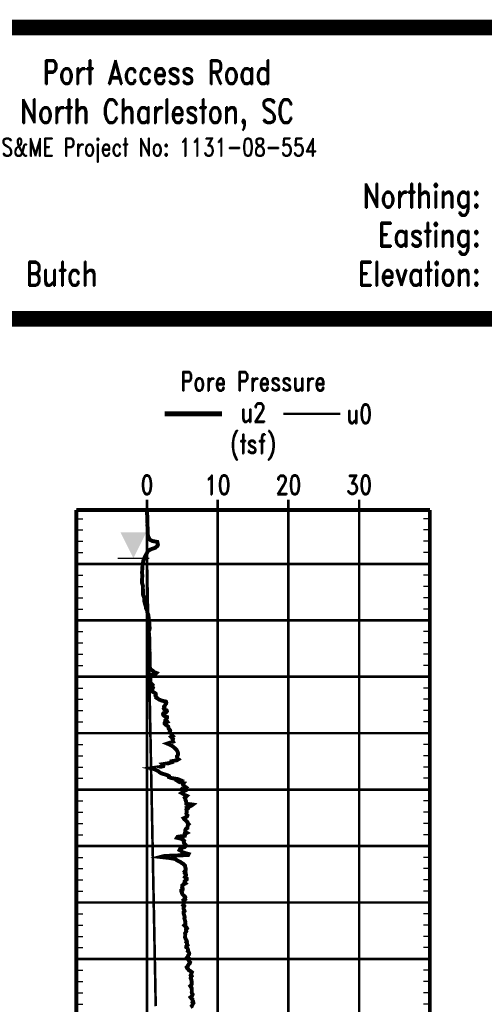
# Model space of a CAD drawing. Extents: x 0 to 10.2, y 0 to 7.6.
# Tile 5 of 8: x 3.4 to 5.2, y 3.9 to 7.6. Entities that reach past the tile are written whole.
import ezdxf
from ezdxf.enums import TextEntityAlignment as Align

# ---------------------------------------------------------------- set-up
doc = ezdxf.new("R2010")
doc.units = 0
for name, pattern in [('Dash', [0.12, 0.08, -0.04]), ('Dot', [0.04, 0, -0.04]), ('Solid', [0])]:
    doc.linetypes.add(name, pattern=pattern)
doc.layers.get('0').update_dxf_attribs({"linetype": 'Solid'})
doc.styles.add('ROMAND', font='romand', dxfattribs={"height": 1})

# ---------------------------------------------------------------- blocks, each defined once
blk = doc.blocks.new('DGRFC_WTLEV2')
at = {"color": 7, "linetype": 'Solid'}
for points in [[(-0.06, 0), (0.06, 0)], [(-0.02, -0.02), (0.02, -0.02)]]:
    blk.add_lwpolyline(points, dxfattribs=at)
at = {"color": 7}
blk.add_solid([(0, 0), (0.05, 0.1), (0, 0), (-0.05, 0.1)], dxfattribs=at)

msp = doc.modelspace()

# ---------------------------------------------------------------- linework, layer by layer
at = {"color": 7, "linetype": 'Solid'}
for points, const_width in [([(0, 0), (10.15, 0), (10.15, 7.625), (0, 7.625), (0, 0)], 0.015), ([(0, 0), (10.15, 0), (10.15, 7.625), (0, 7.625), (0, 0)], 0.015), ([(0, 0), (10.15, 0), (10.15, 7.625), (0, 7.625), (0, 0)], 0.015), ([(0, 0), (10.15, 0), (10.15, 7.625), (0, 7.625), (0, 0)], 0.015), ([(0, 0), (10.15, 0), (10.15, 7.625), (0, 7.625), (0, 0)], 0.015), ([(0, 0), (10.15, 0), (10.15, 7.625), (0, 7.625), (0, 0)], 0.015), ([(0, 0), (10.15, 0), (10.15, 7.625), (0, 7.625), (0, 0)], 0.015), ([(0, 0), (10.15, 0), (10.15, 7.625), (0, 7.625), (0, 0)], 0.015), ([(0, 0), (10.15, 0), (10.15, 7.625), (0, 7.625), (0, 0)], 0.015), ([(0, 0), (10.15, 0), (10.15, 7.625), (0, 7.625), (0, 0)], 0.015), ([(0, 0), (10.15, 0), (10.15, 7.625), (0, 7.625), (0, 0)], 0.015), ([(0, 0), (10.15, 0), (10.15, 7.625), (0, 7.625), (0, 0)], 0.015), ([(0, 0), (10.15, 0), (10.15, 7.625), (0, 7.625), (0, 0)], 0.015), ([(0, 0), (10.15, 0), (10.15, 7.625), (0, 7.625), (0, 0)], 0.015), ([(0, 0), (10.15, 0), (10.15, 7.625), (0, 7.625), (0, 0)], 0.015), ([(0, 0), (10.15, 0), (10.15, 7.625), (0, 7.625), (0, 0)], 0.015), ([(0, 0), (10.15, 0), (10.15, 7.625), (0, 7.625), (0, 0)], 0.015), ([(0, 0), (10.15, 0), (10.15, 7.625), (0, 7.625), (0, 0)], 0.015), ([(0, 0), (10.15, 0), (10.15, 7.625), (0, 7.625), (0, 0)], 0.015), ([(0, 0), (10.15, 0), (10.15, 7.625), (0, 7.625), (0, 0)], 0.015), ([(0, 0), (10.15, 0), (10.15, 7.625), (0, 7.625), (0, 0)], 0.015), ([(0, 0), (10.15, 0), (10.15, 7.625), (0, 7.625), (0, 0)], 0.015), ([(0.015, 7.62), (10.135, 7.62)], 0.03), ([(0.015, 7.59), (10.135, 7.59)], 0.03), ([(0.015, 6.5), (10.135, 6.5)], 0.03), ([(0.015, 6.47), (10.135, 6.47)], 0.03), ([(3.596, 5.75), (4.956, 5.75)], 0.015), ([(3.596, 5.75), (3.596, 1.2265)], 0.015), ([(3.596, 5.75), (3.596, 1.2265)], 0.015), ([(4.956, 5.75), (4.956, 1.2265)], 0.015), ([(4.956, 5.75), (4.956, 1.2265)], 0.015)]:
    msp.add_lwpolyline(points, dxfattribs=dict(at, const_width=const_width))
at = {"color": 132, "linetype": 'Solid'}
for points, const_width in [([(3.936, 6.12), (4.156, 6.12)], 0.02), ([(3.8695, 5.75), (3.8684, 5.7471), (3.8682, 5.7434), (3.8679, 5.7397), (3.8679, 5.7359), (3.8685, 5.7323), (3.8691, 5.7292), (3.8692, 5.7255), (3.8694, 5.7216), (3.8695, 5.7178), (3.8696, 5.714), (3.8697, 5.7102), (3.8698, 5.7065), (3.8698, 5.7027), (3.8698, 5.6989), (3.8699, 5.6951), (3.8695, 5.6913), (3.8699, 5.6875), (3.8704, 5.6837), (3.8708, 5.6799), (3.8709, 5.6761), (3.871, 5.6723), (3.871, 5.6697), (3.8713, 5.6661), (3.8713, 5.6626), (3.8712, 5.6591), (3.8713, 5.6556), (3.8718, 5.652), (3.8729, 5.6486), (3.8745, 5.6451), (3.8761, 5.6424), (3.877, 5.6389), (3.8799, 5.6352), (3.8877, 5.6313), (3.9077, 5.6276), (3.9087, 5.6238), (3.9087, 5.62), (3.9102, 5.6162), (3.9084, 5.6124), (3.8997, 5.6051), (3.8886, 5.6013), (3.8798, 5.5977), (3.8744, 5.594), (3.8698, 5.5904), (3.8689, 5.5866), (3.8667, 5.5829), (3.8648, 5.5792), (3.863, 5.5755), (3.8605, 5.5718), (3.8588, 5.5681), (3.8569, 5.5643), (3.8555, 5.5605), (3.8544, 5.5567), (3.8533, 5.5529), (3.8528, 5.5492), (3.8522, 5.5454), (3.8514, 5.5416), (3.851, 5.5378), (3.8507, 5.5341), (3.8502, 5.5303), (3.8501, 5.5265), (3.8499, 5.5228), (3.8496, 5.519), (3.8494, 5.5153), (3.8491, 5.5114), (3.8491, 5.5076), (3.8495, 5.5039), (3.8499, 5.5001), (3.85, 5.4964), (3.8498, 5.4925), (3.8494, 5.4888), (3.8492, 5.4851), (3.849, 5.4814), (3.8489, 5.4777), (3.8488, 5.4738), (3.8487, 5.4701), (3.8527, 5.4584), (3.8521, 5.4546), (3.8519, 5.4508), (3.8522, 5.447), (3.8526, 5.4433), (3.853, 5.4395), (3.853, 5.4358), (3.8528, 5.432), (3.8526, 5.4282), (3.8528, 5.4245), (3.8543, 5.4207), (3.8562, 5.4169), (3.857, 5.4132), (3.8572, 5.4094), (3.8573, 5.4057), (3.8575, 5.4019), (3.858, 5.3982), (3.8591, 5.3945), (3.8599, 5.3908), (3.8612, 5.387), (3.8623, 5.3833), (3.8634, 5.3796), (3.8638, 5.3759), (3.8644, 5.3722), (3.8659, 5.3684), (3.8682, 5.3647), (3.8689, 5.361), (3.8695, 5.3573), (3.8702, 5.3536), (3.872, 5.3498), (3.8734, 5.3461), (3.8738, 5.3425), (3.8741, 5.3387), (3.8742, 5.3349), (3.8745, 5.3311), (3.8755, 5.3274), (3.8757, 5.3232), (3.8766, 5.3196), (3.8769, 5.3158), (3.8767, 5.312), (3.8773, 5.3082), (3.8771, 5.3044), (3.8779, 5.3006), (3.8789, 5.2969), (3.8782, 5.2931), (3.877, 5.2893), (3.8755, 5.2856), (3.8751, 5.2818), (3.8754, 5.2781), (3.8758, 5.2744), (3.8761, 5.2707), (3.8761, 5.2671), (3.8765, 5.2634), (3.8769, 5.2597), (3.8775, 5.256), (3.8777, 5.2524), (3.8777, 5.2487), (3.8776, 5.2449), (3.8776, 5.2412), (3.8775, 5.2375), (3.8775, 5.2337), (3.8775, 5.23), (3.8776, 5.226), (3.8777, 5.2223), (3.8778, 5.2186), (3.8779, 5.2149), (3.8778, 5.2111), (3.8778, 5.2075), (3.878, 5.2039), (3.8781, 5.2002), (3.8782, 5.1964), (3.8784, 5.1926), (3.8786, 5.1887), (3.8784, 5.1786), (3.8784, 5.1749), (3.8787, 5.1712), (3.8784, 5.1675), (3.8783, 5.1638), (3.8782, 5.1601), (3.8784, 5.1564), (3.8784, 5.1528), (3.8788, 5.149), (3.8793, 5.1453), (3.8805, 5.1416), (3.8804, 5.138), (3.8876, 5.1344), (3.8918, 5.1308), (3.8947, 5.1273), (3.9044, 5.1237), (3.9007, 5.1201), (3.8853, 5.1163), (3.8828, 5.1125), (3.8825, 5.1088), (3.8818, 5.1051), (3.8811, 5.1013), (3.8806, 5.0976), (3.8805, 5.0939), (3.8805, 5.0901), (3.8821, 5.0863), (3.8852, 5.0825), (3.8886, 5.0788), (3.884, 5.0751), (3.8889, 5.0713), (3.8911, 5.0675), (3.8889, 5.0637), (3.8884, 5.06), (3.8855, 5.0563), (3.8883, 5.0526), (3.8948, 5.0488), (3.9012, 5.0451), (3.9021, 5.0401), (3.9007, 5.0363), (3.9038, 5.0326), (3.9034, 5.0288), (3.91, 5.025), (3.9156, 5.0212), (3.9252, 5.0175), (3.9411, 5.0137), (3.9425, 5.0099), (3.9415, 5.006), (3.9384, 5.0022), (3.937, 4.9984), (3.9337, 4.9947), (3.935, 4.991), (3.9326, 4.9873), (3.9347, 4.9836), (3.9437, 4.98), (3.9448, 4.9765), (3.9415, 4.9728), (3.9314, 4.9693), (3.9296, 4.9658), (3.9305, 4.9623), (3.9341, 4.9585), (3.9449, 4.9548), (3.945, 4.9511), (3.9424, 4.9474), (3.9396, 4.9436), (3.9438, 4.9399), (3.9464, 4.9362), (3.9362, 4.9326), (3.9356, 4.9289), (3.9392, 4.9251), (3.9451, 4.9214), (3.9497, 4.9176), (3.9506, 4.9139), (3.9512, 4.9102), (3.9547, 4.9065), (3.9572, 4.9029), (3.9551, 4.896), (3.959, 4.8923), (3.9634, 4.8886), (3.9633, 4.885), (3.967, 4.8816), (3.9606, 4.8781), (3.964, 4.8743), (3.9681, 4.8706), (3.9672, 4.8669), (3.9665, 4.8633), (3.9684, 4.8598), (3.9458, 4.8524), (3.9548, 4.8486), (3.9621, 4.8449), (3.968, 4.8411), (3.9721, 4.8373), (3.9764, 4.8335), (3.9804, 4.8297), (3.9833, 4.826), (3.9849, 4.8222), (3.9867, 4.8184), (3.9875, 4.8146), (3.9872, 4.8109), (3.9867, 4.8071), (3.9834, 4.8033), (3.9837, 4.7995), (3.9845, 4.7958), (3.9891, 4.792), (3.9828, 4.7883), (3.963, 4.7845), (3.964, 4.7808), (3.9521, 4.777), (3.9281, 4.7732), (3.932, 4.7694), (3.9308, 4.7656), (3.9155, 4.7619), (3.8839, 4.7575), (3.8976, 4.7538), (3.904, 4.75), (3.9119, 4.7462), (3.9155, 4.7424), (3.9221, 4.7386), (3.9334, 4.7348), (3.9456, 4.731), (3.9529, 4.7273), (3.9525, 4.7234), (3.9633, 4.7196), (3.987, 4.7158), (3.9958, 4.712), (3.9867, 4.7082), (3.9928, 4.7044), (4.0089, 4.7006), (4.0058, 4.6968), (4.0072, 4.693), (4.0111, 4.6893), (4.0163, 4.6854), (4.0058, 4.6816), (4.0027, 4.6778), (4.0054, 4.674), (4.0124, 4.6703), (4.0056, 4.6665), (4.0005, 4.6627), (4.0076, 4.6589), (4.0121, 4.6551), (4.0213, 4.6514), (4.0171, 4.6476), (4.0136, 4.6438), (4.0162, 4.64), (4.0159, 4.6363), (4.0177, 4.6326), (4.0184, 4.6288), (4.0191, 4.625), (4.0194, 4.6213), (4.0443, 4.6178), (4.0393, 4.614), (4.0318, 4.6103), (4.0221, 4.6065), (4.0245, 4.6027), (4.0197, 4.5989), (4.0203, 4.5952), (4.0204, 4.5914), (4.0204, 4.5877), (4.0196, 4.584), (4.0205, 4.5802), (4.0237, 4.5764), (4.0224, 4.5727), (4.0173, 4.5689), (4.009, 4.5652), (4.0115, 4.5614), (4.0165, 4.5577), (4.0197, 4.554), (4.024, 4.5502), (4.0246, 4.5464), (4.0284, 4.5426), (4.0252, 4.5388), (4.0245, 4.5351), (4.0234, 4.5314), (4.0233, 4.5277), (4.0171, 4.5239), (4.0154, 4.5202), (4.0155, 4.5164), (4.0148, 4.5127), (4.0214, 4.509), (4.0136, 4.5052), (4.0145, 4.5015), (4.0136, 4.4977), (3.9855, 4.494), (3.9832, 4.4903), (3.9998, 4.4865), (4.0076, 4.4827), (4.0106, 4.4789), (4.009, 4.4761), (4.0107, 4.4697), (4.0138, 4.4659), (4.0171, 4.4621), (4.0161, 4.4583), (4.0125, 4.4545), (4.0005, 4.4508), (3.9949, 4.447), (3.993, 4.4431), (4.0005, 4.4392), (4.0029, 4.4354), (4.0147, 4.4316), (4.0281, 4.4278), (4.0263, 4.424), (3.935, 4.4203), (3.9204, 4.4165), (3.9549, 4.4127), (3.9768, 4.4088), (3.9812, 4.4051), (3.9881, 4.4013), (3.9961, 4.3976), (4.0009, 4.3938), (4.0078, 4.3902), (4.0104, 4.3865), (4.0146, 4.3828), (4.015, 4.3791), (4.0154, 4.3753), (4.0171, 4.3717), (4.0173, 4.368), (4.0154, 4.3643), (4.0125, 4.3607), (4.0159, 4.3571), (4.0139, 4.3535), (4.0176, 4.35), (4.0182, 4.3464), (4.0157, 4.3428), (4.0138, 4.3392), (4.0208, 4.3339), (4.0212, 4.3304), (4.0168, 4.3265), (4.0126, 4.3228), (4.012, 4.3189), (4.0157, 4.315), (4.0088, 4.3113), (4.004, 4.3074), (4.0044, 4.3036), (4.0032, 4.2998), (4.005, 4.2959), (4.0054, 4.2921), (3.9994, 4.2883), (3.9994, 4.2844), (4.0033, 4.2806), (4.0029, 4.2768), (4.0044, 4.273), (4.0081, 4.2692), (4.0133, 4.2653), (4.0152, 4.2616), (4.0128, 4.2577), (4.0146, 4.2539), (4.0082, 4.2501), (4.0094, 4.2463), (4.0126, 4.2425), (4.0097, 4.2387), (4.0097, 4.2348), (4.0071, 4.231), (4.0114, 4.2272), (4.0094, 4.2234), (4.0083, 4.2196), (4.0092, 4.2158), (4.0115, 4.212), (4.0126, 4.2082), (4.0086, 4.2045), (4.0086, 4.2007), (4.0098, 4.1969), (4.0125, 4.1879), (4.0127, 4.1841), (4.0116, 4.1803), (4.0131, 4.1764), (4.0138, 4.1726), (4.0153, 4.1688), (4.0148, 4.165), (4.0161, 4.1612), (4.0157, 4.1574), (4.0118, 4.1536), (4.0159, 4.1498), (4.02, 4.146), (4.022, 4.1422), (4.0181, 4.1384), (4.0183, 4.1346), (4.0195, 4.1308), (4.0167, 4.127), (4.0146, 4.1232), (4.0152, 4.1194), (4.0147, 4.1155), (4.015, 4.1117), (4.0142, 4.1079), (4.0158, 4.1041), (4.0171, 4.1003), (4.0199, 4.0965), (4.0214, 4.0926), (4.0193, 4.0889), (4.0221, 4.0851), (4.0219, 4.0813), (4.024, 4.0774), (4.0194, 4.0736), (4.0189, 4.0698), (4.0231, 4.0661), (4.0252, 4.0623), (4.0261, 4.0584), (4.0252, 4.0547), (4.0282, 4.052), (4.0305, 4.046), (4.0301, 4.0422), (4.0266, 4.0384), (4.0257, 4.0346), (4.0227, 4.0308), (4.0282, 4.027), (4.0256, 4.0231), (4.0289, 4.0193), (4.0299, 4.0155), (4.0339, 4.0117), (4.0327, 4.0078), (4.0287, 4.004), (4.026, 4.0002), (4.0252, 3.9964), (4.0207, 3.9926), (4.0222, 3.9888), (4.0271, 3.9849), (4.0289, 3.9811), (4.0362, 3.9773), (4.0406, 3.9735), (4.0385, 3.9697), (4.0384, 3.9659), (4.0365, 3.9621), (4.04, 3.9583), (4.0372, 3.9546), (4.036, 3.9507), (4.038, 3.9469), (4.0387, 3.9431), (4.0396, 3.9394), (4.04, 3.9355), (4.04, 3.9318), (4.0402, 3.928), (4.0387, 3.9242), (4.0346, 3.9204), (4.0372, 3.9166), (4.0398, 3.9128), (4.0405, 3.904), (4.0405, 3.9002), (4.0402, 3.8963), (4.041, 3.8925), (4.0436, 3.8887), (4.0428, 3.8849), (4.0404, 3.8811), (4.0354, 3.8772), (4.0384, 3.8734), (4.043, 3.8696), (4.0429, 3.8658), (4.0451, 3.862), (4.0431, 3.8582), (4.0462, 3.8544), (4.0441, 3.8506), (4.0419, 3.8468), (4.0406, 3.843), (4.0352, 3.8392)], 0.015)]:
    msp.add_lwpolyline(points, dxfattribs=dict(at, const_width=const_width))
at = {"color": 132, "linetype": 'Dash', "const_width": 0.01}
for points in [[(4.3919, 6.12), (4.6119, 6.12)], [(3.868, 5.75), (3.868, 5.7471), (3.868, 5.7434), (3.868, 5.7397), (3.868, 5.7359), (3.868, 5.7323), (3.868, 5.7292), (3.868, 5.7255), (3.868, 5.7216), (3.868, 5.7178), (3.868, 5.714), (3.868, 5.7102), (3.868, 5.7065), (3.868, 5.7027), (3.868, 5.6989), (3.868, 5.6951), (3.868, 5.6913), (3.868, 5.6875), (3.868, 5.6837), (3.868, 5.6799), (3.868, 5.6761), (3.868, 5.6723), (3.868, 5.6697), (3.868, 5.6661), (3.868, 5.6626), (3.868, 5.6591), (3.868, 5.6556), (3.868, 5.652), (3.868, 5.6486), (3.868, 5.6451), (3.868, 5.6424), (3.868, 5.6389), (3.868, 5.6352), (3.868, 5.6313), (3.868, 5.6276), (3.868, 5.6238), (3.868, 5.62), (3.868, 5.6162), (3.868, 5.6124), (3.868, 5.6051), (3.868, 5.6013), (3.868, 5.5977), (3.868, 5.594), (3.868, 5.5904), (3.868, 5.5866), (3.868, 5.5829), (3.868, 5.5792), (3.868, 5.5755), (3.868, 5.5718), (3.868, 5.5681), (3.868, 5.5643), (3.8681, 5.5605), (3.8682, 5.5567), (3.8682, 5.5529), (3.8683, 5.5492), (3.8684, 5.5454), (3.8685, 5.5416), (3.8685, 5.5378), (3.8686, 5.5341), (3.8687, 5.5303), (3.8688, 5.5265), (3.8688, 5.5228), (3.8689, 5.519), (3.869, 5.5153), (3.8691, 5.5114), (3.8691, 5.5076), (3.8692, 5.5039), (3.8693, 5.5001), (3.8693, 5.4964), (3.8694, 5.4925), (3.8695, 5.4888), (3.8696, 5.4851), (3.8696, 5.4814), (3.8697, 5.4777), (3.8698, 5.4738), (3.8698, 5.4701), (3.8701, 5.4584), (3.8701, 5.4546), (3.8702, 5.4508), (3.8703, 5.447), (3.8704, 5.4433), (3.8704, 5.4395), (3.8705, 5.4358), (3.8706, 5.432), (3.8707, 5.4282), (3.8707, 5.4245), (3.8708, 5.4207), (3.8709, 5.4169), (3.871, 5.4132), (3.871, 5.4094), (3.8711, 5.4057), (3.8712, 5.4019), (3.8713, 5.3982), (3.8713, 5.3945), (3.8714, 5.3908), (3.8715, 5.387), (3.8716, 5.3833), (3.8716, 5.3796), (3.8717, 5.3759), (3.8718, 5.3722), (3.8718, 5.3684), (3.8719, 5.3647), (3.872, 5.361), (3.8721, 5.3573), (3.8721, 5.3536), (3.8722, 5.3498), (3.8723, 5.3461), (3.8724, 5.3425), (3.8724, 5.3387), (3.8725, 5.3349), (3.8726, 5.3311), (3.8727, 5.3274), (3.8727, 5.3232), (3.8728, 5.3196), (3.8729, 5.3158), (3.873, 5.312), (3.873, 5.3082), (3.8731, 5.3044), (3.8732, 5.3006), (3.8732, 5.2969), (3.8733, 5.2931), (3.8734, 5.2893), (3.8735, 5.2856), (3.8735, 5.2818), (3.8736, 5.2781), (3.8737, 5.2744), (3.8738, 5.2707), (3.8738, 5.2671), (3.8739, 5.2634), (3.874, 5.2597), (3.874, 5.256), (3.8741, 5.2524), (3.8742, 5.2487), (3.8743, 5.2449), (3.8743, 5.2412), (3.8744, 5.2375), (3.8745, 5.2337), (3.8746, 5.23), (3.8746, 5.226), (3.8747, 5.2223), (3.8748, 5.2186), (3.8749, 5.2149), (3.8749, 5.2111), (3.875, 5.2075), (3.8751, 5.2039), (3.8751, 5.2002), (3.8752, 5.1964), (3.8753, 5.1926), (3.8754, 5.1887), (3.8756, 5.1786), (3.8756, 5.1749), (3.8757, 5.1712), (3.8758, 5.1675), (3.8759, 5.1638), (3.8759, 5.1601), (3.876, 5.1564), (3.8761, 5.1528), (3.8761, 5.149), (3.8762, 5.1453), (3.8763, 5.1416), (3.8764, 5.138), (3.8764, 5.1344), (3.8765, 5.1308), (3.8766, 5.1273), (3.8766, 5.1237), (3.8767, 5.1201), (3.8768, 5.1163), (3.8768, 5.1125), (3.8769, 5.1088), (3.877, 5.1051), (3.8771, 5.1013), (3.8771, 5.0976), (3.8772, 5.0939), (3.8773, 5.0901), (3.8774, 5.0863), (3.8774, 5.0825), (3.8775, 5.0788), (3.8776, 5.0751), (3.8777, 5.0713), (3.8777, 5.0675), (3.8778, 5.0637), (3.8779, 5.06), (3.878, 5.0563), (3.878, 5.0526), (3.8781, 5.0488), (3.8782, 5.0451), (3.8783, 5.0401), (3.8783, 5.0363), (3.8784, 5.0326), (3.8785, 5.0288), (3.8786, 5.025), (3.8786, 5.0212), (3.8787, 5.0175), (3.8788, 5.0137), (3.8789, 5.0099), (3.8789, 5.006), (3.879, 5.0022), (3.8791, 4.9984), (3.8792, 4.9947), (3.8792, 4.991), (3.8793, 4.9873), (3.8794, 4.9836), (3.8795, 4.98), (3.8795, 4.9765), (3.8796, 4.9728), (3.8796, 4.9693), (3.8797, 4.9658), (3.8798, 4.9623), (3.8799, 4.9585), (3.8799, 4.9548), (3.88, 4.9511), (3.8801, 4.9474), (3.8802, 4.9436), (3.8802, 4.9399), (3.8803, 4.9362), (3.8804, 4.9326), (3.8805, 4.9289), (3.8805, 4.9251), (3.8806, 4.9214), (3.8807, 4.9176), (3.8807, 4.9139), (3.8808, 4.9102), (3.8809, 4.9065), (3.8809, 4.9029), (3.8811, 4.896), (3.8812, 4.8923), (3.8812, 4.8886), (3.8813, 4.885), (3.8814, 4.8816), (3.8814, 4.8781), (3.8815, 4.8743), (3.8816, 4.8706), (3.8817, 4.8669), (3.8817, 4.8633), (3.8818, 4.8598), (3.882, 4.8524), (3.882, 4.8486), (3.8821, 4.8449), (3.8822, 4.8411), (3.8822, 4.8373), (3.8823, 4.8335), (3.8824, 4.8297), (3.8825, 4.826), (3.8825, 4.8222), (3.8826, 4.8184), (3.8827, 4.8146), (3.8827, 4.8109), (3.8828, 4.8071), (3.8829, 4.8033), (3.883, 4.7995), (3.883, 4.7958), (3.8831, 4.792), (3.8832, 4.7883), (3.8833, 4.7845), (3.8833, 4.7808), (3.8834, 4.777), (3.8835, 4.7732), (3.8836, 4.7694), (3.8836, 4.7656), (3.8837, 4.7619), (3.8838, 4.7575), (3.8839, 4.7538), (3.8839, 4.75), (3.884, 4.7462), (3.8841, 4.7424), (3.8842, 4.7386), (3.8842, 4.7348), (3.8843, 4.731), (3.8844, 4.7273), (3.8845, 4.7234), (3.8845, 4.7196), (3.8846, 4.7158), (3.8847, 4.712), (3.8848, 4.7082), (3.8848, 4.7044), (3.8849, 4.7006), (3.885, 4.6968), (3.8851, 4.693), (3.8851, 4.6893), (3.8852, 4.6854), (3.8853, 4.6816), (3.8854, 4.6778), (3.8854, 4.674), (3.8855, 4.6703), (3.8856, 4.6665), (3.8857, 4.6627), (3.8857, 4.6589), (3.8858, 4.6551), (3.8859, 4.6514), (3.886, 4.6476), (3.886, 4.6438), (3.8861, 4.64), (3.8862, 4.6363), (3.8863, 4.6326), (3.8863, 4.6288), (3.8864, 4.625), (3.8865, 4.6213), (3.8865, 4.6178), (3.8866, 4.614), (3.8867, 4.6103), (3.8868, 4.6065), (3.8868, 4.6027), (3.8869, 4.5989), (3.887, 4.5952), (3.887, 4.5914), (3.8871, 4.5877), (3.8872, 4.584), (3.8873, 4.5802), (3.8873, 4.5764), (3.8874, 4.5727), (3.8875, 4.5689), (3.8876, 4.5652), (3.8876, 4.5614), (3.8877, 4.5577), (3.8878, 4.554), (3.8879, 4.5502), (3.8879, 4.5464), (3.888, 4.5426), (3.8881, 4.5388), (3.8882, 4.5351), (3.8882, 4.5314), (3.8883, 4.5277), (3.8884, 4.5239), (3.8885, 4.5202), (3.8885, 4.5164), (3.8886, 4.5127), (3.8887, 4.509), (3.8887, 4.5052), (3.8888, 4.5015), (3.8889, 4.4977), (3.8889, 4.494), (3.889, 4.4903), (3.8891, 4.4865), (3.8892, 4.4827), (3.8892, 4.4789), (3.8893, 4.4761), (3.8894, 4.4697), (3.8895, 4.4659), (3.8896, 4.4621), (3.8897, 4.4583), (3.8897, 4.4545), (3.8898, 4.4508), (3.8899, 4.447), (3.89, 4.4431), (3.89, 4.4392), (3.8901, 4.4354), (3.8902, 4.4316), (3.8902, 4.4278), (3.8903, 4.424), (3.8904, 4.4203), (3.8905, 4.4165), (3.8905, 4.4127), (3.8906, 4.4088), (3.8907, 4.4051), (3.8908, 4.4013), (3.8908, 4.3976), (3.8909, 4.3938), (3.891, 4.3902), (3.8911, 4.3865), (3.8911, 4.3828), (3.8912, 4.3791), (3.8913, 4.3753), (3.8913, 4.3717), (3.8914, 4.368), (3.8915, 4.3643), (3.8916, 4.3607), (3.8916, 4.3571), (3.8917, 4.3535), (3.8918, 4.35), (3.8919, 4.3464), (3.8919, 4.3428), (3.892, 4.3392), (3.8921, 4.3339), (3.8922, 4.3304), (3.8922, 4.3265), (3.8923, 4.3228), (3.8924, 4.3189), (3.8925, 4.315), (3.8925, 4.3113), (3.8926, 4.3074), (3.8927, 4.3036), (3.8928, 4.2998), (3.8928, 4.2959), (3.8929, 4.2921), (3.893, 4.2883), (3.8931, 4.2844), (3.8931, 4.2806), (3.8932, 4.2768), (3.8933, 4.273), (3.8934, 4.2692), (3.8934, 4.2653), (3.8935, 4.2616), (3.8936, 4.2577), (3.8936, 4.2539), (3.8937, 4.2501), (3.8938, 4.2463), (3.8939, 4.2425), (3.8939, 4.2387), (3.894, 4.2348), (3.8941, 4.231), (3.8942, 4.2272), (3.8942, 4.2234), (3.8943, 4.2196), (3.8944, 4.2158), (3.8945, 4.212), (3.8945, 4.2082), (3.8946, 4.2045), (3.8947, 4.2007), (3.8948, 4.1969), (3.895, 4.1879), (3.895, 4.1841), (3.8951, 4.1803), (3.8952, 4.1764), (3.8953, 4.1726), (3.8953, 4.1688), (3.8954, 4.165), (3.8955, 4.1612), (3.8956, 4.1574), (3.8956, 4.1536), (3.8957, 4.1498), (3.8958, 4.146), (3.8959, 4.1422), (3.8959, 4.1384), (3.896, 4.1346), (3.8961, 4.1308), (3.8961, 4.127), (3.8962, 4.1232), (3.8963, 4.1194), (3.8964, 4.1155), (3.8964, 4.1117), (3.8965, 4.1079), (3.8966, 4.1041), (3.8967, 4.1003), (3.8967, 4.0965), (3.8968, 4.0926), (3.8969, 4.0889), (3.897, 4.0851), (3.897, 4.0813), (3.8971, 4.0774), (3.8972, 4.0736), (3.8973, 4.0698), (3.8973, 4.0661), (3.8974, 4.0623), (3.8975, 4.0584), (3.8975, 4.0547), (3.8976, 4.052), (3.8977, 4.046), (3.8978, 4.0422), (3.8979, 4.0384), (3.8979, 4.0346), (3.898, 4.0308), (3.8981, 4.027), (3.8982, 4.0231), (3.8982, 4.0193), (3.8983, 4.0155), (3.8984, 4.0117), (3.8985, 4.0078), (3.8985, 4.004), (3.8986, 4.0002), (3.8987, 3.9964), (3.8988, 3.9926), (3.8988, 3.9888), (3.8989, 3.9849), (3.899, 3.9811), (3.8991, 3.9773), (3.8991, 3.9735), (3.8992, 3.9697), (3.8993, 3.9659), (3.8994, 3.9621), (3.8994, 3.9583), (3.8995, 3.9546), (3.8996, 3.9507), (3.8997, 3.9469), (3.8997, 3.9431), (3.8998, 3.9394), (3.8999, 3.9355), (3.9, 3.9318), (3.9, 3.928), (3.9001, 3.9242), (3.9002, 3.9204), (3.9003, 3.9166), (3.9003, 3.9128), (3.9005, 3.904), (3.9006, 3.9002), (3.9006, 3.8963), (3.9007, 3.8925), (3.9008, 3.8887), (3.9009, 3.8849), (3.9009, 3.8811), (3.901, 3.8772), (3.9011, 3.8734), (3.9012, 3.8696), (3.9012, 3.8658), (3.9013, 3.862), (3.9014, 3.8582), (3.9015, 3.8544), (3.9015, 3.8506), (3.9016, 3.8468), (3.9017, 3.843)]]:
    msp.add_lwpolyline(points, dxfattribs=at)
at = {"color": 8, "linetype": 'Solid', "const_width": 0.01}
for points in [[(3.868, 5.75), (3.868, 5.79)], [(3.868, 5.75), (3.868, 5.79)], [(4.14, 5.75), (4.14, 5.79)], [(4.14, 5.75), (4.14, 5.79)], [(4.412, 5.75), (4.412, 5.79)], [(4.412, 5.75), (4.412, 5.79)], [(4.684, 5.75), (4.684, 5.79)], [(4.684, 5.75), (4.684, 5.79)]]:
    msp.add_lwpolyline(points, dxfattribs=at)
at = {"color": 8, "linetype": 'Dot', "const_width": 0.01}
for points in [[(3.868, 5.75), (3.868, 1.2265)], [(4.14, 5.75), (4.14, 1.2265)], [(4.412, 5.75), (4.412, 1.2265)], [(4.684, 5.75), (4.684, 1.2265)], [(3.596, 5.5432), (4.956, 5.5432)], [(4.956, 5.5432), (3.596, 5.5432)], [(3.596, 5.5432), (4.956, 5.5432)], [(4.956, 5.5432), (3.596, 5.5432)], [(3.596, 5.3263), (4.956, 5.3263)], [(4.956, 5.3263), (3.596, 5.3263)], [(3.596, 5.3263), (4.956, 5.3263)], [(4.956, 5.3263), (3.596, 5.3263)], [(3.596, 5.1093), (4.956, 5.1093)], [(4.956, 5.1093), (3.596, 5.1093)], [(3.596, 5.1093), (4.956, 5.1093)], [(4.956, 5.1093), (3.596, 5.1093)], [(3.596, 4.8924), (4.956, 4.8924)], [(4.956, 4.8924), (3.596, 4.8924)], [(3.596, 4.8924), (4.956, 4.8924)], [(4.956, 4.8924), (3.596, 4.8924)], [(3.596, 4.6755), (4.956, 4.6755)], [(4.956, 4.6755), (3.596, 4.6755)], [(3.596, 4.6755), (4.956, 4.6755)], [(4.956, 4.6755), (3.596, 4.6755)], [(3.596, 4.4585), (4.956, 4.4585)], [(4.956, 4.4585), (3.596, 4.4585)], [(3.596, 4.4585), (4.956, 4.4585)], [(4.956, 4.4585), (3.596, 4.4585)], [(3.596, 4.2416), (4.956, 4.2416)], [(4.956, 4.2416), (3.596, 4.2416)], [(3.596, 4.2416), (4.956, 4.2416)], [(4.956, 4.2416), (3.596, 4.2416)], [(3.596, 4.0246), (4.956, 4.0246)], [(4.956, 4.0246), (3.596, 4.0246)], [(3.596, 4.0246), (4.956, 4.0246)], [(4.956, 4.0246), (3.596, 4.0246)]]:
    msp.add_lwpolyline(points, dxfattribs=at)
at = {"color": 7, "linetype": 'Solid'}
for points in [[(3.596, 5.75), (4.956, 5.75)], [(3.596, 5.7168), (3.621, 5.7168)], [(3.596, 5.7168), (3.621, 5.7168)], [(4.956, 5.7168), (4.931, 5.7168)], [(4.956, 5.7168), (4.931, 5.7168)], [(3.596, 5.6734), (3.621, 5.6734)], [(3.596, 5.6734), (3.621, 5.6734)], [(4.956, 5.6734), (4.931, 5.6734)], [(4.956, 5.6734), (4.931, 5.6734)], [(3.596, 5.63), (3.621, 5.63)], [(3.596, 5.63), (3.621, 5.63)], [(4.956, 5.63), (4.931, 5.63)], [(4.956, 5.63), (4.931, 5.63)], [(3.596, 5.5866), (3.621, 5.5866)], [(3.596, 5.5866), (3.621, 5.5866)], [(4.956, 5.5866), (4.931, 5.5866)], [(4.956, 5.5866), (4.931, 5.5866)], [(3.596, 5.5432), (3.621, 5.5432)], [(3.596, 5.5432), (3.621, 5.5432)], [(4.956, 5.5432), (4.931, 5.5432)], [(4.956, 5.5432), (4.931, 5.5432)], [(3.596, 5.4998), (3.621, 5.4998)], [(3.596, 5.4998), (3.621, 5.4998)], [(4.956, 5.4998), (4.931, 5.4998)], [(4.956, 5.4998), (4.931, 5.4998)], [(3.596, 5.4565), (3.621, 5.4565)], [(3.596, 5.4565), (3.621, 5.4565)], [(4.956, 5.4565), (4.931, 5.4565)], [(4.956, 5.4565), (4.931, 5.4565)], [(3.596, 5.4131), (3.621, 5.4131)], [(3.596, 5.4131), (3.621, 5.4131)], [(4.956, 5.4131), (4.931, 5.4131)], [(4.956, 5.4131), (4.931, 5.4131)], [(3.596, 5.3697), (3.621, 5.3697)], [(3.596, 5.3697), (3.621, 5.3697)], [(4.956, 5.3697), (4.931, 5.3697)], [(4.956, 5.3697), (4.931, 5.3697)], [(3.596, 5.3263), (3.621, 5.3263)], [(3.596, 5.3263), (3.621, 5.3263)], [(4.956, 5.3263), (4.931, 5.3263)], [(4.956, 5.3263), (4.931, 5.3263)], [(3.596, 5.2829), (3.621, 5.2829)], [(3.596, 5.2829), (3.621, 5.2829)], [(4.956, 5.2829), (4.931, 5.2829)], [(4.956, 5.2829), (4.931, 5.2829)], [(3.596, 5.2395), (3.621, 5.2395)], [(3.596, 5.2395), (3.621, 5.2395)], [(4.956, 5.2395), (4.931, 5.2395)], [(4.956, 5.2395), (4.931, 5.2395)], [(3.596, 5.1961), (3.621, 5.1961)], [(3.596, 5.1961), (3.621, 5.1961)], [(4.956, 5.1961), (4.931, 5.1961)], [(4.956, 5.1961), (4.931, 5.1961)], [(3.596, 5.1527), (3.621, 5.1527)], [(3.596, 5.1527), (3.621, 5.1527)], [(4.956, 5.1527), (4.931, 5.1527)], [(4.956, 5.1527), (4.931, 5.1527)], [(3.596, 5.1093), (3.621, 5.1093)], [(3.596, 5.1093), (3.621, 5.1093)], [(4.956, 5.1093), (4.931, 5.1093)], [(4.956, 5.1093), (4.931, 5.1093)], [(3.596, 5.066), (3.621, 5.066)], [(3.596, 5.066), (3.621, 5.066)], [(4.956, 5.066), (4.931, 5.066)], [(4.956, 5.066), (4.931, 5.066)], [(3.596, 5.0226), (3.621, 5.0226)], [(3.596, 5.0226), (3.621, 5.0226)], [(4.956, 5.0226), (4.931, 5.0226)], [(4.956, 5.0226), (4.931, 5.0226)], [(3.596, 4.9792), (3.621, 4.9792)], [(3.596, 4.9792), (3.621, 4.9792)], [(4.956, 4.9792), (4.931, 4.9792)], [(4.956, 4.9792), (4.931, 4.9792)], [(3.596, 4.9358), (3.621, 4.9358)], [(3.596, 4.9358), (3.621, 4.9358)], [(4.956, 4.9358), (4.931, 4.9358)], [(4.956, 4.9358), (4.931, 4.9358)], [(3.596, 4.8924), (3.621, 4.8924)], [(3.596, 4.8924), (3.621, 4.8924)], [(4.956, 4.8924), (4.931, 4.8924)], [(4.956, 4.8924), (4.931, 4.8924)], [(3.596, 4.849), (3.621, 4.849)], [(3.596, 4.849), (3.621, 4.849)], [(4.956, 4.849), (4.931, 4.849)], [(4.956, 4.849), (4.931, 4.849)], [(3.596, 4.8056), (3.621, 4.8056)], [(3.596, 4.8056), (3.621, 4.8056)], [(4.956, 4.8056), (4.931, 4.8056)], [(4.956, 4.8056), (4.931, 4.8056)], [(3.596, 4.7622), (3.621, 4.7622)], [(3.596, 4.7622), (3.621, 4.7622)], [(4.956, 4.7622), (4.931, 4.7622)], [(4.956, 4.7622), (4.931, 4.7622)], [(3.596, 4.7189), (3.621, 4.7189)], [(3.596, 4.7189), (3.621, 4.7189)], [(4.956, 4.7189), (4.931, 4.7189)], [(4.956, 4.7189), (4.931, 4.7189)], [(3.596, 4.6755), (3.621, 4.6755)], [(3.596, 4.6755), (3.621, 4.6755)], [(4.956, 4.6755), (4.931, 4.6755)], [(4.956, 4.6755), (4.931, 4.6755)], [(3.596, 4.6321), (3.621, 4.6321)], [(3.596, 4.6321), (3.621, 4.6321)], [(4.956, 4.6321), (4.931, 4.6321)], [(4.956, 4.6321), (4.931, 4.6321)], [(3.596, 4.5887), (3.621, 4.5887)], [(3.596, 4.5887), (3.621, 4.5887)], [(4.956, 4.5887), (4.931, 4.5887)], [(4.956, 4.5887), (4.931, 4.5887)], [(3.596, 4.5453), (3.621, 4.5453)], [(3.596, 4.5453), (3.621, 4.5453)], [(4.956, 4.5453), (4.931, 4.5453)], [(4.956, 4.5453), (4.931, 4.5453)], [(3.596, 4.5019), (3.621, 4.5019)], [(3.596, 4.5019), (3.621, 4.5019)], [(4.956, 4.5019), (4.931, 4.5019)], [(4.956, 4.5019), (4.931, 4.5019)], [(3.596, 4.4585), (3.621, 4.4585)], [(3.596, 4.4585), (3.621, 4.4585)], [(4.956, 4.4585), (4.931, 4.4585)], [(4.956, 4.4585), (4.931, 4.4585)], [(3.596, 4.4151), (3.621, 4.4151)], [(3.596, 4.4151), (3.621, 4.4151)], [(4.956, 4.4151), (4.931, 4.4151)], [(4.956, 4.4151), (4.931, 4.4151)], [(3.596, 4.3717), (3.621, 4.3717)], [(3.596, 4.3717), (3.621, 4.3717)], [(4.956, 4.3717), (4.931, 4.3717)], [(4.956, 4.3717), (4.931, 4.3717)], [(3.596, 4.3284), (3.621, 4.3284)], [(3.596, 4.3284), (3.621, 4.3284)], [(4.956, 4.3284), (4.931, 4.3284)], [(4.956, 4.3284), (4.931, 4.3284)], [(3.596, 4.285), (3.621, 4.285)], [(3.596, 4.285), (3.621, 4.285)], [(4.956, 4.285), (4.931, 4.285)], [(4.956, 4.285), (4.931, 4.285)], [(3.596, 4.2416), (3.621, 4.2416)], [(3.596, 4.2416), (3.621, 4.2416)], [(4.956, 4.2416), (4.931, 4.2416)], [(4.956, 4.2416), (4.931, 4.2416)], [(3.596, 4.1982), (3.621, 4.1982)], [(3.596, 4.1982), (3.621, 4.1982)], [(4.956, 4.1982), (4.931, 4.1982)], [(4.956, 4.1982), (4.931, 4.1982)], [(3.596, 4.1548), (3.621, 4.1548)], [(3.596, 4.1548), (3.621, 4.1548)], [(4.956, 4.1548), (4.931, 4.1548)], [(4.956, 4.1548), (4.931, 4.1548)], [(3.596, 4.1114), (3.621, 4.1114)], [(3.596, 4.1114), (3.621, 4.1114)], [(4.956, 4.1114), (4.931, 4.1114)], [(4.956, 4.1114), (4.931, 4.1114)], [(3.596, 4.068), (3.621, 4.068)], [(3.596, 4.068), (3.621, 4.068)], [(4.956, 4.068), (4.931, 4.068)], [(4.956, 4.068), (4.931, 4.068)], [(3.596, 4.0246), (3.621, 4.0246)], [(3.596, 4.0246), (3.621, 4.0246)], [(4.956, 4.0246), (4.931, 4.0246)], [(4.956, 4.0246), (4.931, 4.0246)], [(3.596, 3.9812), (3.621, 3.9812)], [(3.596, 3.9812), (3.621, 3.9812)], [(4.956, 3.9812), (4.931, 3.9812)], [(4.956, 3.9812), (4.931, 3.9812)], [(3.596, 3.9379), (3.621, 3.9379)], [(3.596, 3.9379), (3.621, 3.9379)], [(4.956, 3.9379), (4.931, 3.9379)], [(4.956, 3.9379), (4.931, 3.9379)], [(3.596, 3.8945), (3.621, 3.8945)], [(3.596, 3.8945), (3.621, 3.8945)], [(4.956, 3.8945), (4.931, 3.8945)], [(4.956, 3.8945), (4.931, 3.8945)], [(3.596, 3.8511), (3.621, 3.8511)], [(3.596, 3.8511), (3.621, 3.8511)], [(4.956, 3.8511), (4.931, 3.8511)], [(4.956, 3.8511), (4.931, 3.8511)]]:
    msp.add_lwpolyline(points, dxfattribs=at)

# ---------------------------------------------------------------- block references
msp.add_blockref('DGRFC_WTLEV2', (3.816, 5.5649))

# ---------------------------------------------------------------- texts
at = {"color": 7, "style": 'ROMAND', "width": 0.78}
for s, height, p in [('Port Access Road', 0.093, (3.9068, 7.48)), ('North Charleston, SC', 0.093, (3.9068, 7.33)), ('S&ME Project No: 1131-08-554', 0.06975, (3.9068, 7.18))]:
    msp.add_text(s, height=height, dxfattribs=at).set_placement(p, align=Align.TOP_CENTER)
for s, p in [('Northing:', (5.1516, 7.005)), ('Easting:', (5.1516, 6.855)), ('Elevation:', (5.1516, 6.705))]:
    msp.add_text(s, height=0.093, dxfattribs=at).set_placement(p, align=Align.TOP_RIGHT)
msp.add_text('ATV/M. Cox/Michael | Butch', height=0.093, dxfattribs=at).set_placement((2.2516, 6.705), align=Align.TOP_LEFT)
for s, p in [('Pore Pressure', (4.276, 6.245)), ('u2', (4.276, 6.125)), ('u0', (4.684, 6.12)), ('(tsf)', (4.276, 6.005))]:
    msp.add_text(s, height=0.0744, dxfattribs=at).set_placement(p, align=Align.MIDDLE_CENTER)
for s, p in [('0', (3.868, 5.81)), ('0', (3.868, 5.81)), ('10', (4.14, 5.81)), ('10', (4.14, 5.81)), ('20', (4.412, 5.81)), ('20', (4.412, 5.81)), ('30', (4.684, 5.81)), ('30', (4.684, 5.81))]:
    msp.add_text(s, height=0.0744, dxfattribs=at).set_placement(p, align=Align.CENTER)

doc.saveas('drawing.dxf')
